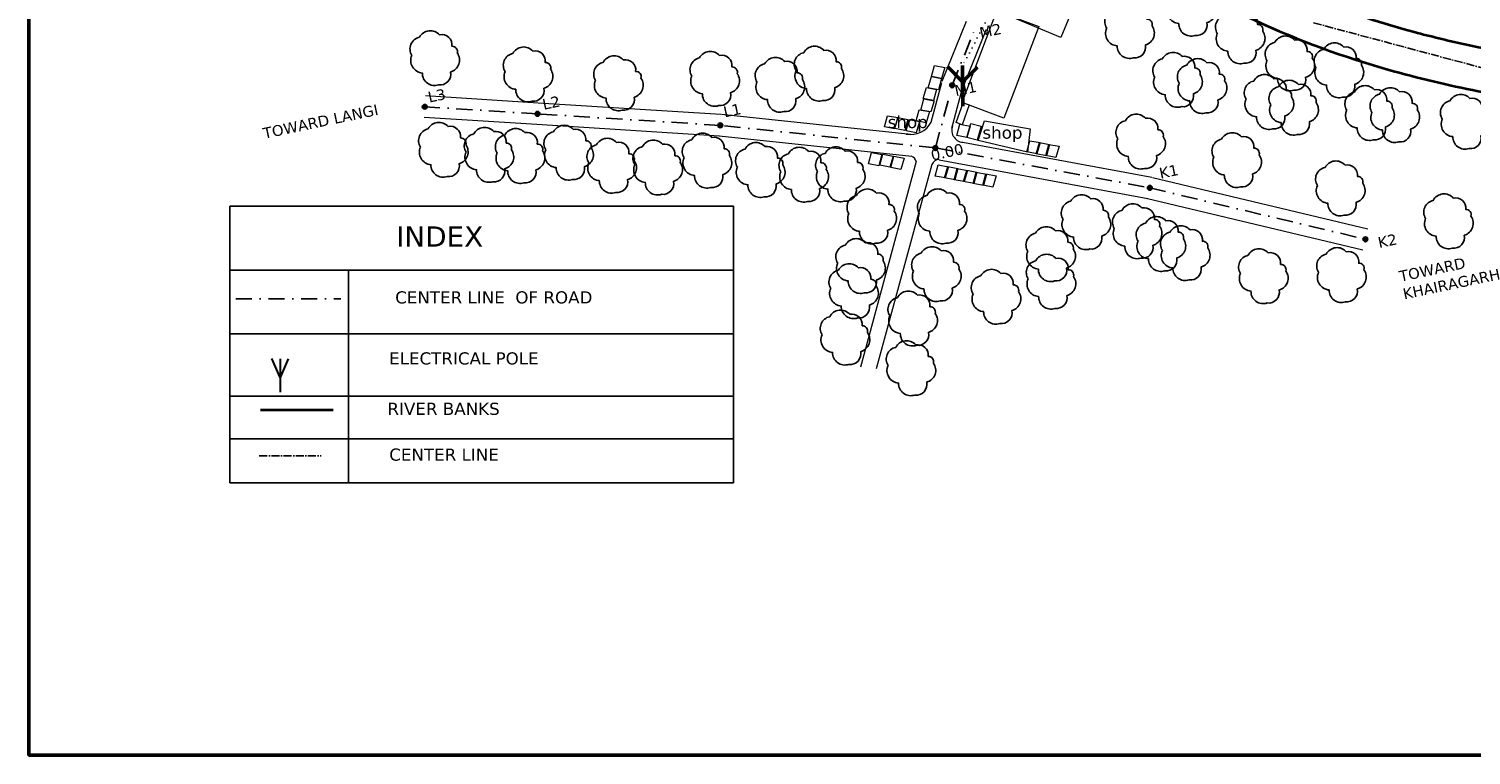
# Model space of a CAD drawing. Header units: millimetres. Extents: x 475316 to 476350, y 295379 to 296159.
# Tile 1 of 7: x 475316 to 475983, y 295379 to 295715. Entities that reach past the tile are written whole.
import ezdxf

# ---------------------------------------------------------------- set-up
doc = ezdxf.new("R2010")
doc.units = ezdxf.units.MM
doc.header["$MEASUREMENT"] = 0
for name, pattern in [('CENTER2', [1.125, 0.75, -0.125, 0.125, -0.125]), ('DASHDOT', [1, 0.5, -0.25, 0, -0.25]), ('DOT2', [0.125, 0, -0.125])]:
    doc.linetypes.add(name, pattern=pattern)

msp = doc.modelspace()

# ---------------------------------------------------------------- hatches: boundary and pattern name
h = msp.add_hatch(color=5)
edge = h.paths.add_edge_path()
edge.add_arc((475743.05, 295689.27), 1.11, 0, 360)
h = msp.add_hatch(color=5)
edge = h.paths.add_edge_path()
edge.add_arc((475499.18, 295679.34), 1.11, 0, 360)
h = msp.add_hatch(color=5)
edge = h.paths.add_edge_path()
edge.add_arc((475551.38, 295676.05), 1.11, 0, 360)
h = msp.add_hatch(color=5)
edge = h.paths.add_edge_path()
edge.add_arc((475635.83, 295670.74), 1.11, 0, 360)
h = msp.add_hatch(color=5)
edge = h.paths.add_edge_path()
edge.add_arc((475735.29, 295660.29), 1.11, 0, 360)
h = msp.add_hatch(color=5)
edge = h.paths.add_edge_path()
edge.add_arc((475834.43, 295641.83), 1.11, 0, 360)
h = msp.add_hatch(color=5)
edge = h.paths.add_edge_path()
edge.add_arc((475934.08, 295618.06), 1.11, 0, 360)

# ---------------------------------------------------------------- linework, layer by layer
at = {"color": 2, "lineweight": 15}
for p, q in [((475738.41, 295691.14), (475749.65, 295718.96)), ((475747.69, 295687.39), (475758.92, 295715.21)), ((475733.32, 295672.27), (475738.22, 295690.56)), ((475742.92, 295669.48), (475747.88, 295687.97)), ((475551.7, 295681.04), (475499.49, 295684.33)), ((475636.15, 295675.73), (475551.7, 295681.04)), ((475551.07, 295671.06), (475498.87, 295674.35)), ((475723.86, 295666.54), (475636.36, 295675.71)), ((475635.52, 295665.75), (475551.07, 295671.06)), ((475724.43, 295656.4), (475635.31, 295665.77)), ((475748.68, 295662.88), (475835.35, 295646.74)), ((475726.44, 295654.02), (475700.64, 295558.91)), ((475737.06, 295654.87), (475833.52, 295636.91)), ((475733.64, 295652.7), (475707.92, 295558.16)), ((475835.59, 295646.69), (475935.24, 295622.93)), ((475833.27, 295636.96), (475932.92, 295613.2))]:
    msp.add_line(p, q, dxfattribs=at)
at = {"color": 4, "linetype": 'DASHDOT', "ltscale": 15}
for p, q in [((475743.05, 295689.27), (475754.29, 295717.08)), ((475735.29, 295660.29), (475743.05, 295689.27)), ((475735.29, 295660.29), (475743.05, 295689.27)), ((475551.38, 295676.05), (475499.18, 295679.34)), ((475635.83, 295670.74), (475551.38, 295676.05)), ((475735.29, 295660.29), (475635.83, 295670.74)), ((475735.29, 295660.29), (475834.43, 295641.83)), ((475834.43, 295641.83), (475934.08, 295618.06)), ((475411.82, 295590.47), (475460.41, 295590.47))]:
    msp.add_line(p, q, dxfattribs=at)
at = {"linetype": 'CENTER2', "ltscale": 5}
for p, q in [((475910.12, 295718.18), (476007.47, 295692.12)), ((475422.66, 295517.93), (475451.23, 295517.93))]:
    msp.add_line(p, q, dxfattribs=at)
at = {"color": 253, "lineweight": 50}
for p, q in [((475740.88, 295698.01), (475747.87, 295690.86)), ((475747.99, 295679.64), (475747.79, 295698.41)), ((475754.69, 295697.7), (475747.87, 295690.86)), ((475747.87, 295690.86), (475747.99, 295679.64))]:
    msp.add_line(p, q, dxfattribs=at)
for p, q in [((475409.02, 295505.38), (475409.02, 295633.44)), ((475641.91, 295633.44), (475409.02, 295633.44)), ((475641.91, 295633.44), (475641.91, 295603.81)), ((475409.02, 295603.81), (475641.91, 295603.81)), ((475463.92, 295603.81), (475463.92, 295505.38)), ((475641.91, 295603.81), (475641.91, 295505.38)), ((475409.02, 295574.4), (475641.91, 295574.4)), ((475409.02, 295545.45), (475641.91, 295545.45)), ((475409.02, 295525.77), (475641.91, 295525.77)), ((475641.91, 295505.38), (475409.02, 295505.38))]:
    msp.add_line(p, q)
at = {"lineweight": 30}
for p, q in [((475432.36, 295554.17), (475428.51, 295562.86)), ((475432.36, 295562.84), (475432.36, 295547.35)), ((475435.99, 295562.84), (475432.36, 295554.17))]:
    msp.add_line(p, q, dxfattribs=at)
at = {"color": 5, "lineweight": 35}
msp.add_line((475423.22, 295539.19), (475456.81, 295539.19), dxfattribs=at)
at = {"lineweight": 50}
msp.add_lwpolyline([(475316.16, 296158.75), (476347.04, 296158.75), (476347.04, 295379.5), (475316.16, 295379.5)], close=True, dxfattribs=at)
at = {"linetype": 'DOT2', "lineweight": 15, "ltscale": 20}
msp.add_lwpolyline([(475736.83, 296016.64), (475749.78, 295941.15), (475817.02, 295848.98), (475792.78, 295782.24), (475747.79, 295698.41)], dxfattribs=at)
at = {"color": 2, "lineweight": 15}
for points in [[(475777.65, 295767.25), (475810.76, 295753.49), (475793.29, 295711.43), (475763.74, 295723.71)], [(475763.74, 295723.71), (475783.03, 295716.4), (475766.98, 295674.01), (475747.68, 295681.32)], [(475733.41, 295693.3), (475738.12, 295692.39), (475736.66, 295687.2), (475731.96, 295688.11)], [(475734.92, 295698.47), (475739.62, 295697.56), (475738.17, 295692.38), (475733.47, 295693.29)], [(475731.13, 295688.27), (475735.84, 295687.36), (475734.38, 295682.18), (475729.68, 295683.09)], [(475729.98, 295683.03), (475734.68, 295682.12), (475733.23, 295676.93), (475728.53, 295677.84)], [(475748.09, 295681.15), (475750.92, 295680.16), (475747.71, 295671.02), (475744.89, 295672.02)], [(475713.14, 295675.22), (475717.85, 295674.31), (475716.39, 295669.12), (475711.69, 295670.03)], [(475717.9, 295674.44), (475722.61, 295673.52), (475721.15, 295668.34), (475716.45, 295669.25)], [(475723.18, 295673.41), (475727.88, 295672.5), (475726.43, 295667.32), (475721.72, 295668.23)], [(475727.79, 295677.99), (475732.49, 295677.08), (475731.04, 295671.89), (475726.33, 295672.8)], [(475746.61, 295671.3), (475751.31, 295670.38), (475749.86, 295665.2), (475745.15, 295666.11)], [(475751.6, 295671.62), (475756.37, 295670.31), (475754.63, 295663.89), (475749.86, 295665.2)], [(475758.02, 295672.9), (475779.17, 295669.07), (475777.8, 295658.41), (475755.05, 295663.81)], [(475778.95, 295663.65), (475783.65, 295662.74), (475782.19, 295657.55), (475777.49, 295658.47)], [(475783.35, 295662.8), (475788.05, 295661.89), (475786.59, 295656.7), (475781.89, 295657.61)], [(475787.74, 295661.95), (475792.45, 295661.04), (475790.99, 295655.85), (475786.29, 295656.76)], [(475705.81, 295658.17), (475710.51, 295657.25), (475709.06, 295652.07), (475704.35, 295652.98)], [(475710.98, 295657.47), (475715.69, 295656.56), (475714.23, 295651.37), (475709.53, 295652.29)], [(475716.11, 295656.48), (475720.81, 295655.57), (475719.36, 295650.38), (475714.66, 295651.29)], [(475736.6, 295652.51), (475741.3, 295651.6), (475739.85, 295646.41), (475735.15, 295647.32)], [(475741, 295651.66), (475745.7, 295650.74), (475744.25, 295645.56), (475739.54, 295646.47)], [(475745.4, 295650.8), (475750.1, 295649.89), (475748.65, 295644.71), (475743.94, 295645.62)], [(475749.8, 295649.95), (475754.5, 295649.04), (475753.05, 295643.86), (475748.34, 295644.77)], [(475754.2, 295649.1), (475758.9, 295648.19), (475757.45, 295643), (475752.74, 295643.91)], [(475758.6, 295648.25), (475763.3, 295647.34), (475761.85, 295642.15), (475757.14, 295643.06)]]:
    msp.add_lwpolyline(points, close=True, dxfattribs=at)
at = {"color": 253}
for points in [[(475842.94, 295726, 0.520567), (475847.8, 295717.84, 0.520567), (475847.8, 295717.84, 0.520567), (475855.31, 295712.32, 0.520567), (475855.31, 295712.32, 0.520567), (475860.83, 295718.28, 0.520567), (475863.92, 295727.1, 0.520567), (475863.92, 295727.1, 0.520567), (475861.49, 295730.19, 0.520567), (475855.75, 295735.48, 0.520567), (475846.47, 295734.38, 0.520567), (475846.47, 295734.38, 0.520567), (475846.47, 295734.38, 0.520567)], [(475814.47, 295715.67, 0.520567), (475819.33, 295707.51, 0.520567), (475819.33, 295707.51, 0.520567), (475826.83, 295701.99, 0.520567), (475826.83, 295701.99, 0.520567), (475832.35, 295707.95, 0.520567), (475835.45, 295716.77, 0.520567), (475835.45, 295716.77, 0.520567), (475833.02, 295719.86, 0.520567), (475827.28, 295725.15, 0.520567), (475818, 295724.05, 0.520567), (475818, 295724.05, 0.520567), (475818, 295724.05, 0.520567)], [(475865.62, 295713.21, 0.520567), (475870.48, 295705.05, 0.520567), (475870.48, 295705.05, 0.520567), (475877.98, 295699.53, 0.520567), (475877.98, 295699.53, 0.520567), (475883.5, 295705.49, 0.520567), (475886.6, 295714.31, 0.520567), (475886.6, 295714.31, 0.520567), (475884.17, 295717.4, 0.520567), (475878.43, 295722.69, 0.520567), (475869.15, 295721.59, 0.520567), (475869.15, 295721.59, 0.520567), (475869.15, 295721.59, 0.520567)], [(475493.22, 295703.11, 0.520567), (475498.08, 295694.95, 0.520567), (475498.08, 295694.95, 0.520567), (475505.59, 295689.44, 0.520567), (475505.59, 295689.44, 0.520567), (475511.11, 295695.39, 0.520567), (475514.2, 295704.22, 0.520567), (475514.2, 295704.22, 0.520567), (475511.77, 295707.3, 0.520567), (475506.03, 295712.6, 0.520567), (475496.75, 295711.49, 0.520567), (475496.75, 295711.49, 0.520567), (475496.75, 295711.49, 0.520567)], [(475536.37, 295695.59, 0.520567), (475541.23, 295687.43, 0.520567), (475541.23, 295687.43, 0.520567), (475548.74, 295681.91, 0.520567), (475548.74, 295681.91, 0.520567), (475554.26, 295687.87, 0.520567), (475557.35, 295696.69, 0.520567), (475557.35, 295696.69, 0.520567), (475554.92, 295699.78, 0.520567), (475549.18, 295705.07, 0.520567), (475539.9, 295703.97, 0.520567), (475539.9, 295703.97, 0.520567), (475539.9, 295703.97, 0.520567)], [(475670.85, 295695.94, 0.520567), (475675.71, 295687.78, 0.520567), (475675.71, 295687.78, 0.520567), (475683.22, 295682.27, 0.520567), (475683.22, 295682.27, 0.520567), (475688.74, 295688.22, 0.520567), (475691.83, 295697.05, 0.520567), (475691.83, 295697.05, 0.520567), (475689.4, 295700.14, 0.520567), (475683.66, 295705.43, 0.520567), (475674.39, 295704.33, 0.520567), (475674.39, 295704.33, 0.520567), (475674.39, 295704.33, 0.520567)], [(475888.56, 295700.68, 0.520567), (475893.42, 295692.52, 0.520567), (475893.42, 295692.52, 0.520567), (475900.93, 295687.01, 0.520567), (475900.93, 295687.01, 0.520567), (475906.45, 295692.96, 0.520567), (475909.54, 295701.79, 0.520567), (475909.54, 295701.79, 0.520567), (475907.11, 295704.87, 0.520567), (475901.37, 295710.17, 0.520567), (475892.1, 295709.07, 0.520567), (475892.1, 295709.07, 0.520567), (475892.1, 295709.07, 0.520567)], [(475911.24, 295697.49, 0.520567), (475916.1, 295689.33, 0.520567), (475916.1, 295689.33, 0.520567), (475923.61, 295683.81, 0.520567), (475923.61, 295683.81, 0.520567), (475929.13, 295689.77, 0.520567), (475932.22, 295698.59, 0.520567), (475932.22, 295698.59, 0.520567), (475929.79, 295701.68, 0.520567), (475924.05, 295706.97, 0.520567), (475914.78, 295705.87, 0.520567), (475914.78, 295705.87, 0.520567), (475914.78, 295705.87, 0.520567)], [(475578.15, 295691.49, 0.520567), (475583.01, 295683.33, 0.520567), (475583.01, 295683.33, 0.520567), (475590.52, 295677.81, 0.520567), (475590.52, 295677.81, 0.520567), (475596.04, 295683.77, 0.520567), (475599.13, 295692.59, 0.520567), (475599.13, 295692.59, 0.520567), (475596.7, 295695.68, 0.520567), (475590.96, 295700.97, 0.520567), (475581.68, 295699.87, 0.520567), (475581.68, 295699.87, 0.520567), (475581.68, 295699.87, 0.520567)], [(475622.67, 295693.54, 0.520567), (475627.53, 295685.38, 0.520567), (475627.53, 295685.38, 0.520567), (475635.03, 295679.87, 0.520567), (475635.03, 295679.87, 0.520567), (475640.55, 295685.82, 0.520567), (475643.65, 295694.64, 0.520567), (475643.65, 295694.64, 0.520567), (475641.22, 295697.73, 0.520567), (475635.48, 295703.03, 0.520567), (475626.2, 295701.92, 0.520567), (475626.2, 295701.92, 0.520567), (475626.2, 295701.92, 0.520567)], [(475652.8, 295690.81, 0.520567), (475657.66, 295682.65, 0.520567), (475657.66, 295682.65, 0.520567), (475665.17, 295677.13, 0.520567), (475665.17, 295677.13, 0.520567), (475670.69, 295683.09, 0.520567), (475673.78, 295691.91, 0.520567), (475673.78, 295691.91, 0.520567), (475671.35, 295695, 0.520567), (475665.61, 295700.29, 0.520567), (475656.34, 295699.19, 0.520567), (475656.34, 295699.19, 0.520567), (475656.34, 295699.19, 0.520567)], [(475836.66, 295693.08, 0.520567), (475841.52, 295684.92, 0.520567), (475841.52, 295684.92, 0.520567), (475849.03, 295679.4, 0.520567), (475849.03, 295679.4, 0.520567), (475854.55, 295685.36, 0.520567), (475857.64, 295694.18, 0.520567), (475857.64, 295694.18, 0.520567), (475855.21, 295697.27, 0.520567), (475849.47, 295702.56, 0.520567), (475840.19, 295701.46, 0.520567), (475840.19, 295701.46, 0.520567), (475840.19, 295701.46, 0.520567)], [(475848, 295690.22, 0.520567), (475852.86, 295682.06, 0.520567), (475852.86, 295682.06, 0.520567), (475860.36, 295676.54, 0.520567), (475860.36, 295676.54, 0.520567), (475865.88, 295682.5, 0.520567), (475868.98, 295691.32, 0.520567), (475868.98, 295691.32, 0.520567), (475866.55, 295694.41, 0.520567), (475860.81, 295699.7, 0.520567), (475851.53, 295698.6, 0.520567), (475851.53, 295698.6, 0.520567), (475851.53, 295698.6, 0.520567)], [(475878.91, 295682.85, 0.520567), (475883.77, 295674.69, 0.520567), (475883.77, 295674.69, 0.520567), (475891.28, 295669.17, 0.520567), (475891.28, 295669.17, 0.520567), (475896.8, 295675.13, 0.520567), (475899.89, 295683.95, 0.520567), (475899.89, 295683.95, 0.520567), (475897.46, 295687.04, 0.520567), (475891.72, 295692.33, 0.520567), (475882.45, 295691.23, 0.520567), (475882.45, 295691.23, 0.520567), (475882.45, 295691.23, 0.520567)], [(475890.32, 295680.19, 0.520567), (475895.18, 295672.03, 0.520567), (475895.18, 295672.03, 0.520567), (475902.68, 295666.52, 0.520567), (475902.68, 295666.52, 0.520567), (475908.2, 295672.47, 0.520567), (475911.29, 295681.3, 0.520567), (475911.29, 295681.3, 0.520567), (475908.87, 295684.38, 0.520567), (475903.12, 295689.68, 0.520567), (475893.85, 295688.57, 0.520567), (475893.85, 295688.57, 0.520567), (475893.85, 295688.57, 0.520567)], [(475925.43, 295677.74, 0.520567), (475930.29, 295669.57, 0.520567), (475930.29, 295669.57, 0.520567), (475937.8, 295664.06, 0.520567), (475937.8, 295664.06, 0.520567), (475943.32, 295670.02, 0.520567), (475946.41, 295678.84, 0.520567), (475946.41, 295678.84, 0.520567), (475943.98, 295681.93, 0.520567), (475938.24, 295687.22, 0.520567), (475928.97, 295686.12, 0.520567), (475928.97, 295686.12, 0.520567), (475928.97, 295686.12, 0.520567)], [(475937.09, 295676.76, 0.520567), (475941.95, 295668.6, 0.520567), (475941.95, 295668.6, 0.520567), (475949.46, 295663.09, 0.520567), (475949.46, 295663.09, 0.520567), (475954.98, 295669.04, 0.520567), (475958.07, 295677.87, 0.520567), (475958.07, 295677.87, 0.520567), (475955.64, 295680.95, 0.520567), (475949.9, 295686.25, 0.520567), (475940.62, 295685.14, 0.520567), (475940.62, 295685.14, 0.520567), (475940.62, 295685.14, 0.520567)], [(475969.62, 295673.69, 0.520567), (475974.48, 295665.53, 0.520567), (475974.48, 295665.53, 0.520567), (475981.99, 295660.02, 0.520567), (475981.99, 295660.02, 0.520567), (475987.51, 295665.97, 0.520567), (475990.6, 295674.8, 0.520567), (475990.6, 295674.8, 0.520567), (475988.17, 295677.89, 0.520567), (475982.43, 295683.18, 0.520567), (475973.15, 295682.08, 0.520567), (475973.15, 295682.08, 0.520567), (475973.15, 295682.08, 0.520567)], [(475819.6, 295664.52, 0.520567), (475824.46, 295656.36, 0.520567), (475824.46, 295656.36, 0.520567), (475831.97, 295650.84, 0.520567), (475831.97, 295650.84, 0.520567), (475837.49, 295656.8, 0.520567), (475840.58, 295665.62, 0.520567), (475840.58, 295665.62, 0.520567), (475838.15, 295668.71, 0.520567), (475832.41, 295674, 0.520567), (475823.14, 295672.9, 0.520567), (475823.14, 295672.9, 0.520567), (475823.14, 295672.9, 0.520567)], [(475497.2, 295660.72, 0.520567), (475502.05, 295652.56, 0.520567), (475502.05, 295652.56, 0.520567), (475509.56, 295647.04, 0.520567), (475509.56, 295647.04, 0.520567), (475515.08, 295653, 0.520567), (475518.17, 295661.82, 0.520567), (475518.17, 295661.82, 0.520567), (475515.74, 295664.91, 0.520567), (475510, 295670.2, 0.520567), (475500.73, 295669.1, 0.520567), (475500.73, 295669.1, 0.520567), (475500.73, 295669.1, 0.520567)], [(475518.29, 295658.38, 0.520567), (475523.15, 295650.22, 0.520567), (475523.15, 295650.22, 0.520567), (475530.66, 295644.7, 0.520567), (475530.66, 295644.7, 0.520567), (475536.18, 295650.66, 0.520567), (475539.27, 295659.48, 0.520567), (475539.27, 295659.48, 0.520567), (475536.84, 295662.57, 0.520567), (475531.1, 295667.86, 0.520567), (475521.82, 295666.76, 0.520567), (475521.82, 295666.76, 0.520567), (475521.82, 295666.76, 0.520567)], [(475532.69, 295657.88, 0.520567), (475537.54, 295649.72, 0.520567), (475537.54, 295649.72, 0.520567), (475545.05, 295644.2, 0.520567), (475545.05, 295644.2, 0.520567), (475550.57, 295650.16, 0.520567), (475553.66, 295658.98, 0.520567), (475553.66, 295658.98, 0.520567), (475551.24, 295662.07, 0.520567), (475545.49, 295667.36, 0.520567), (475536.22, 295666.26, 0.520567), (475536.22, 295666.26, 0.520567), (475536.22, 295666.26, 0.520567)], [(475555.12, 295659.38, 0.520567), (475559.98, 295651.22, 0.520567), (475559.98, 295651.22, 0.520567), (475567.49, 295645.71, 0.520567), (475567.49, 295645.71, 0.520567), (475573.01, 295651.66, 0.520567), (475576.1, 295660.49, 0.520567), (475576.1, 295660.49, 0.520567), (475573.67, 295663.57, 0.520567), (475567.93, 295668.87, 0.520567), (475558.65, 295667.76, 0.520567), (475558.65, 295667.76, 0.520567), (475558.65, 295667.76, 0.520567)], [(475619.07, 295655.71, 0.520567), (475623.93, 295647.55, 0.520567), (475623.93, 295647.55, 0.520567), (475631.44, 295642.03, 0.520567), (475631.44, 295642.03, 0.520567), (475636.96, 295647.99, 0.520567), (475640.05, 295656.81, 0.520567), (475640.05, 295656.81, 0.520567), (475637.62, 295659.9, 0.520567), (475631.88, 295665.19, 0.520567), (475622.6, 295664.09, 0.520567), (475622.6, 295664.09, 0.520567), (475622.6, 295664.09, 0.520567)], [(475864, 295655.97, 0.520567), (475868.86, 295647.81, 0.520567), (475868.86, 295647.81, 0.520567), (475876.37, 295642.3, 0.520567), (475876.37, 295642.3, 0.520567), (475881.89, 295648.25, 0.520567), (475884.98, 295657.08, 0.520567), (475884.98, 295657.08, 0.520567), (475882.55, 295660.16, 0.520567), (475876.81, 295665.46, 0.520567), (475867.54, 295664.35, 0.520567), (475867.54, 295664.35, 0.520567), (475867.54, 295664.35, 0.520567)], [(475575.04, 295653.36, 0.520567), (475579.9, 295645.2, 0.520567), (475579.9, 295645.2, 0.520567), (475587.41, 295639.69, 0.520567), (475587.41, 295639.69, 0.520567), (475592.93, 295645.64, 0.520567), (475596.02, 295654.47, 0.520567), (475596.02, 295654.47, 0.520567), (475593.59, 295657.56, 0.520567), (475587.85, 295662.85, 0.520567), (475578.57, 295661.75, 0.520567), (475578.57, 295661.75, 0.520567), (475578.57, 295661.75, 0.520567)], [(475596.3, 295652.53, 0.520567), (475601.16, 295644.37, 0.520567), (475601.16, 295644.37, 0.520567), (475608.67, 295638.85, 0.520567), (475608.67, 295638.85, 0.520567), (475614.19, 295644.81, 0.520567), (475617.28, 295653.63, 0.520567), (475617.28, 295653.63, 0.520567), (475614.85, 295656.72, 0.520567), (475609.11, 295662.01, 0.520567), (475599.84, 295660.91, 0.520567), (475599.84, 295660.91, 0.520567), (475599.84, 295660.91, 0.520567)], [(475643.72, 295651.4, 0.520567), (475648.58, 295643.24, 0.520567), (475648.58, 295643.24, 0.520567), (475656.09, 295637.73, 0.520567), (475656.09, 295637.73, 0.520567), (475661.61, 295643.68, 0.520567), (475664.7, 295652.51, 0.520567), (475664.7, 295652.51, 0.520567), (475662.27, 295655.59, 0.520567), (475656.53, 295660.89, 0.520567), (475647.26, 295659.78, 0.520567), (475647.26, 295659.78, 0.520567), (475647.26, 295659.78, 0.520567)], [(475663.82, 295649.23, 0.520567), (475668.68, 295641.07, 0.520567), (475668.68, 295641.07, 0.520567), (475676.19, 295635.55, 0.520567), (475676.19, 295635.55, 0.520567), (475681.71, 295641.51, 0.520567), (475684.8, 295650.33, 0.520567), (475684.8, 295650.33, 0.520567), (475682.37, 295653.42, 0.520567), (475676.63, 295658.71, 0.520567), (475667.35, 295657.61, 0.520567), (475667.35, 295657.61, 0.520567), (475667.35, 295657.61, 0.520567)], [(475680.74, 295649.4, 0.520567), (475685.59, 295641.24, 0.520567), (475685.59, 295641.24, 0.520567), (475693.1, 295635.72, 0.520567), (475693.1, 295635.72, 0.520567), (475698.62, 295641.68, 0.520567), (475701.71, 295650.5, 0.520567), (475701.71, 295650.5, 0.520567), (475699.28, 295653.59, 0.520567), (475693.54, 295658.88, 0.520567), (475684.27, 295657.78, 0.520567), (475684.27, 295657.78, 0.520567), (475684.27, 295657.78, 0.520567)], [(475911.88, 295642.88, 0.520567), (475916.74, 295634.72, 0.520567), (475916.74, 295634.72, 0.520567), (475924.25, 295629.21, 0.520567), (475924.25, 295629.21, 0.520567), (475929.77, 295635.16, 0.520567), (475932.86, 295643.99, 0.520567), (475932.86, 295643.99, 0.520567), (475930.43, 295647.08, 0.520567), (475924.69, 295652.37, 0.520567), (475915.42, 295651.27, 0.520567), (475915.42, 295651.27, 0.520567), (475915.42, 295651.27, 0.520567)], [(475695.27, 295629.92, 0.520567), (475700.13, 295621.76, 0.520567), (475700.13, 295621.76, 0.520567), (475707.64, 295616.25, 0.520567), (475707.64, 295616.25, 0.520567), (475713.16, 295622.2, 0.520567), (475716.25, 295631.03, 0.520567), (475716.25, 295631.03, 0.520567), (475713.82, 295634.11, 0.520567), (475708.08, 295639.41, 0.520567), (475698.8, 295638.31, 0.520567), (475698.8, 295638.31, 0.520567), (475698.8, 295638.31, 0.520567)], [(475727.83, 295629.96, 0.520567), (475732.68, 295621.8, 0.520567), (475732.68, 295621.8, 0.520567), (475740.19, 295616.29, 0.520567), (475740.19, 295616.29, 0.520567), (475745.71, 295622.24, 0.520567), (475748.8, 295631.07, 0.520567), (475748.8, 295631.07, 0.520567), (475746.37, 295634.15, 0.520567), (475740.63, 295639.45, 0.520567), (475731.36, 295638.34, 0.520567), (475731.36, 295638.34, 0.520567), (475731.36, 295638.34, 0.520567)], [(475794.3, 295627.26, 0.520567), (475799.16, 295619.1, 0.520567), (475799.16, 295619.1, 0.520567), (475806.66, 295613.58, 0.520567), (475806.66, 295613.58, 0.520567), (475812.18, 295619.54, 0.520567), (475815.27, 295628.36, 0.520567), (475815.27, 295628.36, 0.520567), (475812.85, 295631.45, 0.520567), (475807.1, 295636.74, 0.520567), (475797.83, 295635.64, 0.520567), (475797.83, 295635.64, 0.520567), (475797.83, 295635.64, 0.520567)], [(475817.98, 295623.05, 0.520567), (475822.83, 295614.89, 0.520567), (475822.83, 295614.89, 0.520567), (475830.34, 295609.38, 0.520567), (475830.34, 295609.38, 0.520567), (475835.86, 295615.33, 0.520567), (475838.95, 295624.15, 0.520567), (475838.95, 295624.15, 0.520567), (475836.52, 295627.24, 0.520567), (475830.78, 295632.54, 0.520567), (475821.51, 295631.43, 0.520567), (475821.51, 295631.43, 0.520567), (475821.51, 295631.43, 0.520567)], [(475961.9, 295627.66, 0.520567), (475966.76, 295619.5, 0.520567), (475966.76, 295619.5, 0.520567), (475974.27, 295613.98, 0.520567), (475974.27, 295613.98, 0.520567), (475979.79, 295619.94, 0.520567), (475982.88, 295628.76, 0.520567), (475982.88, 295628.76, 0.520567), (475980.45, 295631.85, 0.520567), (475974.71, 295637.14, 0.520567), (475965.43, 295636.04, 0.520567), (475965.43, 295636.04, 0.520567), (475965.43, 295636.04, 0.520567)], [(475828.96, 295617.17, 0.520567), (475833.82, 295609, 0.520567), (475833.82, 295609, 0.520567), (475841.32, 295603.49, 0.520567), (475841.32, 295603.49, 0.520567), (475846.84, 295609.44, 0.520567), (475849.94, 295618.27, 0.520567), (475849.94, 295618.27, 0.520567), (475847.51, 295621.36, 0.520567), (475841.77, 295626.65, 0.520567), (475832.49, 295625.55, 0.520567), (475832.49, 295625.55, 0.520567), (475832.49, 295625.55, 0.520567)], [(475778.01, 295612.47, 0.520567), (475782.87, 295604.31, 0.520567), (475782.87, 295604.31, 0.520567), (475790.38, 295598.79, 0.520567), (475790.38, 295598.79, 0.520567), (475795.9, 295604.75, 0.520567), (475798.99, 295613.57, 0.520567), (475798.99, 295613.57, 0.520567), (475796.56, 295616.66, 0.520567), (475790.82, 295621.95, 0.520567), (475781.54, 295620.85, 0.520567), (475781.54, 295620.85, 0.520567), (475781.54, 295620.85, 0.520567)], [(475840.2, 295612.96, 0.520567), (475845.06, 295604.8, 0.520567), (475845.06, 295604.8, 0.520567), (475852.57, 295599.28, 0.520567), (475852.57, 295599.28, 0.520567), (475858.09, 295605.24, 0.520567), (475861.18, 295614.06, 0.520567), (475861.18, 295614.06, 0.520567), (475858.75, 295617.15, 0.520567), (475853.01, 295622.44, 0.520567), (475843.73, 295621.34, 0.520567), (475843.73, 295621.34, 0.520567), (475843.73, 295621.34, 0.520567)], [(475690.1, 295606.98, 0.520567), (475694.96, 295598.82, 0.520567), (475694.96, 295598.82, 0.520567), (475702.47, 295593.3, 0.520567), (475702.47, 295593.3, 0.520567), (475707.99, 295599.26, 0.520567), (475711.08, 295608.08, 0.520567), (475711.08, 295608.08, 0.520567), (475708.65, 295611.17, 0.520567), (475702.91, 295616.46, 0.520567), (475693.63, 295615.36, 0.520567), (475693.63, 295615.36, 0.520567), (475693.63, 295615.36, 0.520567)], [(475725.15, 295603.24, 0.520567), (475730.01, 295595.08, 0.520567), (475730.01, 295595.08, 0.520567), (475737.52, 295589.56, 0.520567), (475737.52, 295589.56, 0.520567), (475743.04, 295595.52, 0.520567), (475746.13, 295604.34, 0.520567), (475746.13, 295604.34, 0.520567), (475743.7, 295607.43, 0.520567), (475737.96, 295612.72, 0.520567), (475728.68, 295611.62, 0.520567), (475728.68, 295611.62, 0.520567), (475728.68, 295611.62, 0.520567)], [(475876.31, 295602.27, 0.520567), (475881.17, 295594.11, 0.520567), (475881.17, 295594.11, 0.520567), (475888.68, 295588.6, 0.520567), (475888.68, 295588.6, 0.520567), (475894.2, 295594.55, 0.520567), (475897.29, 295603.38, 0.520567), (475897.29, 295603.38, 0.520567), (475894.86, 295606.46, 0.520567), (475889.12, 295611.76, 0.520567), (475879.84, 295610.66, 0.520567), (475879.84, 295610.66, 0.520567), (475879.84, 295610.66, 0.520567)], [(475912.42, 295602.81, 0.520567), (475917.28, 295594.65, 0.520567), (475917.28, 295594.65, 0.520567), (475924.79, 295589.13, 0.520567), (475924.79, 295589.13, 0.520567), (475930.31, 295595.09, 0.520567), (475933.4, 295603.91, 0.520567), (475933.4, 295603.91, 0.520567), (475930.97, 295607, 0.520567), (475925.23, 295612.29, 0.520567), (475915.95, 295611.19, 0.520567), (475915.95, 295611.19, 0.520567), (475915.95, 295611.19, 0.520567)], [(475686.89, 295595.36, 0.520567), (475691.74, 295587.2, 0.520567), (475691.74, 295587.2, 0.520567), (475699.25, 295581.68, 0.520567), (475699.25, 295581.68, 0.520567), (475704.77, 295587.64, 0.520567), (475707.86, 295596.46, 0.520567), (475707.86, 295596.46, 0.520567), (475705.44, 295599.55, 0.520567), (475699.69, 295604.84, 0.520567), (475690.42, 295603.74, 0.520567), (475690.42, 295603.74, 0.520567), (475690.42, 295603.74, 0.520567)], [(475778.16, 295599.75, 0.520567), (475783.02, 295591.58, 0.520567), (475783.02, 295591.58, 0.520567), (475790.53, 295586.07, 0.520567), (475790.53, 295586.07, 0.520567), (475796.05, 295592.03, 0.520567), (475799.14, 295600.85, 0.520567), (475799.14, 295600.85, 0.520567), (475796.71, 295603.94, 0.520567), (475790.97, 295609.23, 0.520567), (475781.69, 295608.13, 0.520567), (475781.69, 295608.13, 0.520567), (475781.69, 295608.13, 0.520567)], [(475752.72, 295592.77, 0.520567), (475757.58, 295584.61, 0.520567), (475757.58, 295584.61, 0.520567), (475765.09, 295579.1, 0.520567), (475765.09, 295579.1, 0.520567), (475770.61, 295585.05, 0.520567), (475773.7, 295593.88, 0.520567), (475773.7, 295593.88, 0.520567), (475771.27, 295596.96, 0.520567), (475765.53, 295602.26, 0.520567), (475756.26, 295601.16, 0.520567), (475756.26, 295601.16, 0.520567), (475756.26, 295601.16, 0.520567)], [(475714.2, 295582.7, 0.520567), (475719.06, 295574.54, 0.520567), (475719.06, 295574.54, 0.520567), (475726.56, 295569.03, 0.520567), (475726.56, 295569.03, 0.520567), (475732.08, 295574.98, 0.520567), (475735.18, 295583.8, 0.520567), (475735.18, 295583.8, 0.520567), (475732.75, 295586.89, 0.520567), (475727.01, 295592.19, 0.520567), (475717.73, 295591.08, 0.520567), (475717.73, 295591.08, 0.520567), (475717.73, 295591.08, 0.520567)], [(475682.88, 295573.88, 0.520567), (475687.74, 295565.72, 0.520567), (475687.74, 295565.72, 0.520567), (475695.25, 295560.2, 0.520567), (475695.25, 295560.2, 0.520567), (475700.77, 295566.16, 0.520567), (475703.86, 295574.98, 0.520567), (475703.86, 295574.98, 0.520567), (475701.43, 295578.07, 0.520567), (475695.69, 295583.36, 0.520567), (475686.41, 295582.26, 0.520567), (475686.41, 295582.26, 0.520567), (475686.41, 295582.26, 0.520567)], [(475713.4, 295559.71, 0.520567), (475718.25, 295551.55, 0.520567), (475718.25, 295551.55, 0.520567), (475725.76, 295546.03, 0.520567), (475725.76, 295546.03, 0.520567), (475731.28, 295551.99, 0.520567), (475734.37, 295560.81, 0.520567), (475734.37, 295560.81, 0.520567), (475731.95, 295563.9, 0.520567), (475726.2, 295569.19, 0.520567), (475716.93, 295568.09, 0.520567), (475716.93, 295568.09, 0.520567), (475716.93, 295568.09, 0.520567)]]:
    msp.add_lwpolyline(points, format="xyb", close=True, dxfattribs=at)
at = {"color": 5}
for centre in [(475743.05, 295689.27), (475499.18, 295679.34), (475551.38, 295676.05), (475635.83, 295670.74), (475735.29, 295660.29), (475834.43, 295641.83), (475934.08, 295618.06)]:
    msp.add_circle(centre, 1.11, dxfattribs=at)
at = {"color": 2, "lineweight": 15}
for centre, radius, start, end in [((475723.86, 295677.2), 10.67, 259.01203, 332.47942), ((475748.49, 295668.52), 5.65, 159.71785, 271.9685), ((475723.39, 295653.41), 3.11, 11.26944, 76.53935), ((475736.94, 295651.3), 3.58, 88.0476, 156.96503)]:
    msp.add_arc(centre, radius, start, end, dxfattribs=at)
at = {"color": 5, "lineweight": 35}
for points, knots in [([(475561.69, 295984.5), (475568.19, 295977.08), (475574.61, 295969.76), (475587.69, 295955.91), (475594.35, 295949.39), (475606.71, 295938.98), (475612.29, 295934.84), (475620.04, 295930.03), (475621.98, 295928.9), (475625.02, 295927.25), (475626.11, 295926.68), (475628.33, 295925.56), (475629.47, 295925.01), (475632.95, 295923.37), (475635.35, 295922.29), (475641.44, 295919.58), (475645.19, 295917.92), (475652.77, 295914.25), (475656.6, 295912.23), (475663.31, 295908), (475666.21, 295905.92), (475669.93, 295902.74), (475670.85, 295901.92), (475672.12, 295900.7), (475672.48, 295900.34), (475673.19, 295899.63), (475673.53, 295899.28), (475674.55, 295898.22), (475675.19, 295897.53), (475677.02, 295895.53), (475678.14, 295894.28), (475680.25, 295892.04), (475681.23, 295891.05), (475682.88, 295889.58), (475683.56, 295889.04), (475684.35, 295888.5), (475684.5, 295888.4), (475684.96, 295888.12), (475685.28, 295887.94), (475685.96, 295887.58), (475686.33, 295887.41), (475687.68, 295886.83), (475688.79, 295886.45), (475691.3, 295885.76), (475692.69, 295885.44), (475695.7, 295884.83), (475697.31, 295884.53), (475700.71, 295883.9), (475702.5, 295883.56), (475705.24, 295882.94), (475706.15, 295882.72), (475707.96, 295882.25), (475708.85, 295882), (475711.51, 295881.2), (475713.25, 295880.61), (475718.36, 295878.68), (475721.64, 295877.18), (475728.1, 295873.78), (475731.26, 295871.86), (475740.86, 295865.37), (475746.78, 295860.34), (475757.74, 295849.68), (475762.78, 295844.05), (475772.45, 295832.65), (475777.07, 295826.89), (475783.72, 295818.78), (475785.77, 295816.32), (475789.22, 295812.26), (475790.62, 295810.64), (475793.13, 295807.81), (475794.23, 295806.59), (475796.47, 295804.16), (475797.6, 295802.96), (475801.03, 295799.39), (475803.36, 295797.05), (475810.49, 295790.17), (475815.42, 295785.77), (475830.7, 295773.07), (475841.53, 295765.3), (475871.97, 295746.25), (475892.51, 295736.21), (475921.62, 295724.93), (475929.57, 295722.13), (475944.41, 295717.4), (475951.28, 295715.4), (475965.67, 295711.57), (475973.2, 295709.78), (475988.33, 295706.52), (475995.93, 295705.05), (476018.81, 295701.02), (476034.19, 295698.81), (476057.47, 295695.67), (476065.31, 295694.65), (476079.5, 295692.79), (476085.84, 295691.95), (476098.52, 295690.21), (476104.86, 295689.32), (476123.89, 295686.56), (476136.57, 295684.61), (476161.93, 295680.41), (476174.6, 295678.17), (476196.13, 295674.04), (476205, 295672.25), (476219.9, 295669.07), (476225.94, 295667.73), (476237.99, 295664.98), (476243.99, 295663.57), (476261.97, 295659.26), (476273.91, 295656.28), (476288.8, 295652.53), (476291.77, 295651.78), (476294.73, 295651.03)], [0, 0, 0, 0, 28.917091, 28.917091, 57.834183, 57.834183, 80.294989, 80.294989, 87.60843, 87.60843, 91.627144, 91.627144, 95.645857, 95.645857, 103.683284, 103.683284, 115.522714, 115.522714, 127.362143, 127.362143, 136.659776, 136.659776, 139.761922, 139.761922, 141.040271, 141.040271, 142.318619, 142.318619, 144.875317, 144.875317, 149.907945, 149.907945, 154.940574, 154.940574, 158.964523, 158.964523, 159.962565, 159.962565, 161.958647, 161.958647, 163.95473, 163.95473, 168.886171, 168.886171, 173.817612, 173.817612, 178.749053, 178.749053, 183.680494, 183.680494, 186.055248, 186.055248, 188.430002, 188.430002, 193.179511, 193.179511, 202.678528, 202.678528, 212.668188, 212.668188, 234.40763, 234.40763, 256.147072, 256.147072, 277.886514, 277.886514, 287.541299, 287.541299, 294.090979, 294.090979, 299.188165, 299.188165, 304.285351, 304.285351, 314.479724, 314.479724, 334.868468, 334.868468, 375.645957, 375.645957, 444.419467, 444.419467, 469.798433, 469.798433, 491.427212, 491.427212, 514.970235, 514.970235, 538.513258, 538.513258, 585.599303, 585.599303, 609.388054, 609.388054, 628.524741, 628.524741, 647.661428, 647.661428, 685.934802, 685.934802, 724.270566, 724.270566, 751.200268, 751.200268, 769.602115, 769.602115, 788.003961, 788.003961, 824.807653, 824.807653, 833.989727, 833.989727, 833.989727, 833.989727]), ([(475774.92, 295798.22), (475775.77, 295797.25), (475776.63, 295796.27), (475779.12, 295793.47), (475780.78, 295791.66), (475784.13, 295788.09), (475785.83, 295786.34), (475791, 295781.13), (475794.53, 295777.76), (475805.36, 295767.93), (475812.91, 295761.75), (475838.83, 295742.48), (475858.38, 295730.99), (475899.17, 295711.56), (475920.41, 295703.64), (475948.84, 295695.31), (475955.8, 295693.45), (475969.71, 295690.06), (475976.67, 295688.53), (475997.54, 295684.31), (476011.44, 295682), (476034.63, 295678.57), (476043.93, 295677.3), (476062.32, 295674.86), (476071.42, 295673.69), (476088.1, 295671.46), (476095.7, 295670.42), (476110.9, 295668.25), (476118.49, 295667.12), (476141.24, 295663.62), (476156.37, 295661.1), (476180.64, 295656.67), (476189.82, 295654.91), (476205.4, 295651.73), (476211.82, 295650.36), (476224.65, 295647.53), (476231.06, 295646.06), (476250.28, 295641.54), (476263.08, 295638.37), (476280.55, 295633.98), (476285.2, 295632.81), (476289.85, 295631.64)], [290.9814, 290.9814, 290.9814, 290.9814, 294.708052, 294.708052, 301.707522, 301.707522, 308.706992, 308.706992, 322.705931, 322.705931, 350.70381, 350.70381, 415.490893, 415.490893, 480.277976, 480.277976, 501.160581, 501.160581, 522.043185, 522.043185, 563.808394, 563.808394, 591.861219, 591.861219, 619.430353, 619.430353, 642.558177, 642.558177, 665.686, 665.686, 711.941647, 711.941647, 740.164958, 740.164958, 760.024708, 760.024708, 779.884457, 779.884457, 819.603956, 819.603956, 833.989727, 833.989727, 833.989727, 833.989727])]:
    msp.add_open_spline(points, degree=3, knots=knots, dxfattribs=at)
at = {"color": 6, "lineweight": 15}
msp.add_open_spline([(475774.92, 295798.22), (475775.77, 295797.25), (475776.63, 295796.27), (475779.12, 295793.47), (475780.78, 295791.66), (475784.13, 295788.09), (475785.83, 295786.34), (475791, 295781.13), (475794.53, 295777.76), (475805.36, 295767.93), (475812.91, 295761.75), (475838.83, 295742.48), (475858.38, 295730.99), (475899.17, 295711.56), (475920.41, 295703.64), (475948.84, 295695.31), (475955.8, 295693.45), (475969.71, 295690.06), (475976.67, 295688.53), (475997.54, 295684.31), (476011.44, 295682), (476034.63, 295678.57), (476043.93, 295677.3), (476062.32, 295674.86), (476071.42, 295673.69), (476088.1, 295671.46), (476095.7, 295670.42), (476110.9, 295668.25), (476118.49, 295667.12), (476141.24, 295663.62), (476156.37, 295661.1), (476180.64, 295656.67), (476189.82, 295654.91), (476205.4, 295651.73), (476211.82, 295650.36), (476224.65, 295647.53), (476231.06, 295646.06), (476250.28, 295641.54), (476263.08, 295638.37), (476280.55, 295633.98), (476285.2, 295632.81), (476289.85, 295631.64)], degree=3, knots=[290.9814, 290.9814, 290.9814, 290.9814, 294.708052, 294.708052, 301.707522, 301.707522, 308.706992, 308.706992, 322.705931, 322.705931, 350.70381, 350.70381, 415.490893, 415.490893, 480.277976, 480.277976, 501.160581, 501.160581, 522.043185, 522.043185, 563.808394, 563.808394, 591.861219, 591.861219, 619.430353, 619.430353, 642.558177, 642.558177, 665.686, 665.686, 711.941647, 711.941647, 740.164958, 740.164958, 760.024708, 760.024708, 779.884457, 779.884457, 819.603956, 819.603956, 833.989727, 833.989727, 833.989727, 833.989727], dxfattribs=at)

# ---------------------------------------------------------------- texts
at = {"color": 5, "char_height": 5, "attachment_point": 1, "rotation": 11.87616}
for s, width, insert in [('{\\fVerdana|b0|i0|c0|p34;\\C256;M2}', 11.2187, (475755.19, 295715.9)), ('{\\fVerdana|b0|i0|c0|p34;\\C256;L3}', 11.2187, (475500.22, 295686.13)), ('{\\fVerdana|b0|i0|c0|p34;\\C256;M1}', 11.2187, (475743.68, 295689.12)), ('{\\fVerdana|b0|i0|c0|p34;\\C256;L2}', 11.2187, (475553.14, 295682.8)), ('{\\fVerdana|b0|i0|c0|p34;\\C256;L1}', 11.2187, (475636.83, 295679.3)), ('{\\fVerdana|b0|i0|c0|p34;\\C256;TOWARD LANGI}', 66.9306, (475423.96, 295669.41)), ('{\\fVerdana|b0|i0|c0|p34;\\C256;0.00}', 11.2187, (475732.72, 295659.31)), ('{\\fVerdana|b0|i0|c0|p34;\\C256;K1}', 11.2187, (475838.31, 295650.94)), ('{\\fVerdana|b0|i0|c0|p34;\\C256;K2}', 11.2187, (475939.41, 295618.87)), ('{\\fVerdana|b0|i0|c0|p34;\\C256;TOWARD KHAIRAGARH}', 66.9306, (475949.26, 295603.29))]:
    msp.add_mtext_dynamic_manual_height_columns(s, width=width, gutter_width=1, heights=[0], dxfattribs=dict(at, insert=insert))
at = {"attachment_point": 1}
for s, insert, char_height, width in [('{\\fVerdana|b0|i0|c0|p34;shop}', (475713.23, 295675.1), 5.625, 80.8651), ('{\\fVerdana|b0|i0|c0|p34;shop}', (475757.02, 295670.2), 5.625, 80.8651), ('{\\fVerdana|b0|i0|c0|p34;INDEX}', (475485.98, 295624.02), 9.375, 10.7622), ('{\\fVerdana|b0|i0|c0|p34; CENTER LINE  OF ROAD}', (475483.07, 295594), 5.625, 147.467), ('{\\fVerdana|b0|i0|c0|p34;ELECTRICAL POLE}', (475482.73, 295565.78), 5.625, 80.8651), ('{\\fVerdana|b0|i0|c0|p34;RIVER BANKS}', (475481.93, 295542.48), 5.625, 80.8651), ('{\\fVerdana|b0|i0|c0|p34;CENTER LINE}', (475482.77, 295521.3), 5.625, 80.8651)]:
    msp.add_mtext(s, dxfattribs=dict(at, insert=insert, char_height=char_height, width=width))

doc.saveas('drawing.dxf')
